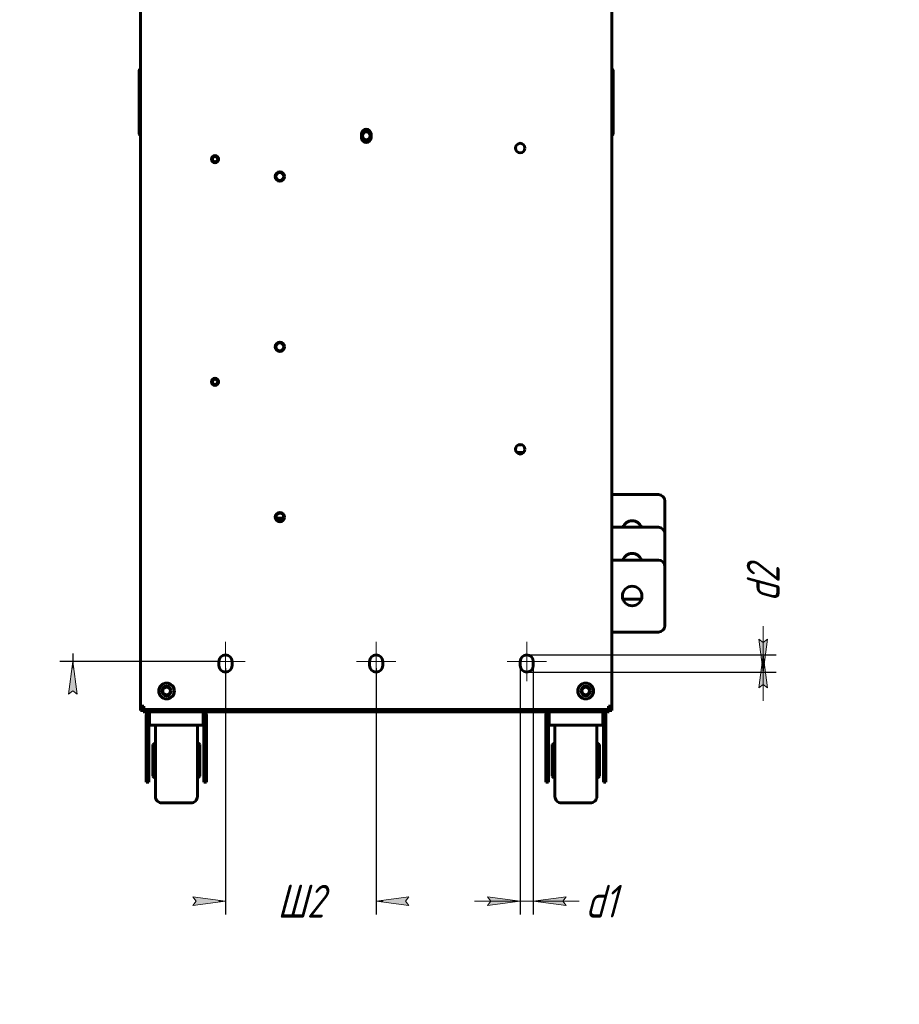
# Model space of a CAD drawing. Header units: millimetres. Extents: x 0 to 420, y 0 to 594.
# Tile 5 of 7: x 286 to 420, y 150 to 301. Entities that reach past the tile are written whole.
import ezdxf

# ---------------------------------------------------------------- set-up
doc = ezdxf.new("R2010")
doc.units = ezdxf.units.MM
for name, pattern in [('K5LT_AXLED', [12, 7.5, -1.5, 1.5, -1.5]), ('K5LT_BASIC', [0]), ('K5LT_THIN', [0])]:
    doc.linetypes.add(name, pattern=pattern)
doc.layers.add('Системный слой', color=7, linetype='Continuous')
doc.styles.add('KDIMTEXTSTYLE', font='GOST_AU.SHX', dxfattribs={"width": 0.96, "oblique": 15, "height": 5})
doc.dimstyles.new('KDIMSTYLE (0.20)', dxfattribs={"dimtxt": 5, "dimasz": 1, "dimexe": 2, "dimexo": 0, "dimgap": 1, "dimtad": 1, "dimlfac": 5, "dimtxsty": 'KDIMTEXTSTYLE', "dimsah": 1, "dimcen": 0, "dimdle": 1, "dimadec": 0, "dimazin": 0, "dimtfac": 0.667, "dimtmove": 0, "dimatfit": 3, "dimfxl": 1, "dimtvp": 1, "dimtolj": 1, "dimtzin": 0, "dimarcsym": 0})

# ---------------------------------------------------------------- blocks, each defined once
blk = doc.blocks.new('U3')
at = {"layer": 'Системный слой', "color": 30, "linetype": 'K5LT_AXLED', "lineweight": 18, "true_color": 0xff8000}
for q in [(317.1031426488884, 205.6701261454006), (314.1031426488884, 202.6701261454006), (317.1031426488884, 199.6701261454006), (320.1031426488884, 202.6701261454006)]:
    blk.add_line((317.1031426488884, 202.6701261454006), q, dxfattribs=at)
blk = doc.blocks.new('U4')
at = {"layer": 'Системный слой', "color": 30, "linetype": 'K5LT_AXLED', "lineweight": 18, "true_color": 0xff8000}
for q in [(340.1031426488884, 205.6701261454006), (337.1031426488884, 202.6701261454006), (340.1031426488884, 199.6701261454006), (343.1031426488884, 202.6701261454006)]:
    blk.add_line((340.1031426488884, 202.6701261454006), q, dxfattribs=at)
blk = doc.blocks.new('U5')
at = {"layer": 'Системный слой', "color": 30, "linetype": 'K5LT_AXLED', "lineweight": 18, "true_color": 0xff8000}
for q in [(363.1031426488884, 205.6701261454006), (360.1031426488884, 202.6701261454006), (363.1031426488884, 199.6701261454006), (366.1031426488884, 202.6701261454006)]:
    blk.add_line((363.1031426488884, 202.6701261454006), q, dxfattribs=at)
blk = doc.blocks.new('KDIMARROW_01')
at = {"layer": 'Системный слой'}
blk.add_hatch(color=0, dxfattribs=at).paths.add_polyline_path([(-5, -0.6582624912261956), (0, 0), (-5, 0.658262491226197), (-4.5, 5.51091059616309e-16)])
at = {"layer": 'Системный слой', "color": 0, "linetype": 'K5LT_THIN', "lineweight": 18}
for p, q in [((-4.5, 5.51091059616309e-16), (-5, 0.658262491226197)), ((-5, 0.658262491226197), (0, 0)), ((0, 0), (-5, -0.6582624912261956)), ((-5, -0.6582624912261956), (-4.5, 5.51091059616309e-16)), ((0, 0), (-1, 0))]:
    blk.add_line(p, q, dxfattribs=at)
blk = doc.blocks.new('KDIMARROW_02')
at = {"layer": 'Системный слой'}
blk.add_hatch(color=0, dxfattribs=at).paths.add_polyline_path([(4.5, -5.51091059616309e-16), (5, 0.6582624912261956), (0, 0), (5, -0.658262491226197)])
at = {"layer": 'Системный слой', "color": 0, "linetype": 'K5LT_THIN', "lineweight": 18}
for p, q in [((0, 0), (-1, 0)), ((5, 0.6582624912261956), (0, 0)), ((0, 0), (5, -0.658262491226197)), ((0, 0), (7, -8.572527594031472e-16)), ((4.5, -5.51091059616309e-16), (5, 0.6582624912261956)), ((5, -0.658262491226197), (4.5, -5.51091059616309e-16))]:
    blk.add_line(p, q, dxfattribs=at)

msp = doc.modelspace()

# ---------------------------------------------------------------- linework, layer by layer
at = {"layer": 'Системный слой', "color": 150, "linetype": 'K5LT_BASIC', "lineweight": 60, "true_color": 0x0080ff}
for p, q in [((304.1031426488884, 426.7701261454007), (304.1031426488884, 195.8701261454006)), ((376.1031426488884, 195.8701261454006), (376.1031426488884, 426.7701261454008)), ((303.9031426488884, 290.5701261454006), (303.9031426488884, 292.8701261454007)), ((376.3031426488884, 292.8701261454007), (376.3031426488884, 290.5701261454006)), ((303.9031426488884, 285.5701261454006), (303.9031426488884, 290.5701261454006)), ((303.9031426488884, 290.5701261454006), (304.1031426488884, 290.5701261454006)), ((376.1031426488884, 290.5701261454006), (376.3031426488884, 290.5701261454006)), ((376.3031426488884, 290.5701261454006), (376.3031426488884, 285.5701261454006)), ((303.9031426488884, 285.6501261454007), (304.1031426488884, 285.6501261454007)), ((304.1031426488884, 285.5701261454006), (303.9031426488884, 285.5701261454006)), ((303.9031426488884, 283.2701261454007), (303.9031426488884, 285.5701261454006)), ((376.1031426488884, 285.5701261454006), (376.3031426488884, 285.5701261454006)), ((376.3031426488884, 285.5701261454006), (376.3031426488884, 283.2701261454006)), ((337.8831426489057, 283.2241261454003), (337.8831426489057, 282.6241261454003)), ((339.3231426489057, 282.6241261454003), (339.3231426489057, 283.2241261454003)), ((361.5850692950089, 234.5701261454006), (362.6212160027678, 234.5701261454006)), ((362.271665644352, 235.7701261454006), (361.9346196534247, 235.7701261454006)), ((383.2031426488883, 228.1701261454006), (376.1031426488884, 228.1701261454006)), ((384.2031426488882, 222.1701261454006), (384.2031426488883, 227.1701261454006)), ((324.8232426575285, 224.5701261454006), (325.9830426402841, 224.5701261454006)), ((383.2031426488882, 223.1701261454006), (376.1031426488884, 223.1701261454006)), ((384.2031426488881, 217.1701261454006), (384.2031426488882, 222.1701261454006)), ((383.2031426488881, 218.1701261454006), (376.1031426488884, 218.1701261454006)), ((384.2031426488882, 208.1701261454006), (384.2031426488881, 217.1701261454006)), ((377.7889290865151, 212.1701261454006), (380.6173562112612, 212.1701261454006)), ((376.1031426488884, 207.1701261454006), (383.2031426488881, 207.1701261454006)), ((316.1031426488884, 202.6701261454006), (316.1031426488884, 202.0701261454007)), ((318.1031426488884, 202.0701261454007), (318.1031426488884, 202.6701261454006)), ((339.1031426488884, 202.6701261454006), (339.1031426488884, 202.0701261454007)), ((341.1031426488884, 202.0701261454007), (341.1031426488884, 202.6701261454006)), ((362.1031426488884, 202.6701261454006), (362.1031426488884, 202.0701261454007)), ((364.1031426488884, 202.0701261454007), (364.1031426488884, 202.6701261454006)), ((304.1031426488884, 195.8701261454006), (304.1031426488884, 195.3701261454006)), ((304.1031426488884, 195.8701261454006), (304.6031426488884, 195.8701261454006)), ((304.5031426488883, 195.3701261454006), (304.5031426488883, 195.8701261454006)), ((304.6031426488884, 195.3701261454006), (304.6031426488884, 195.8701261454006)), ((375.6031426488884, 195.8701261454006), (375.6031426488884, 195.3701261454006)), ((375.6031426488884, 195.8701261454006), (376.1031426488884, 195.8701261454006)), ((375.7031426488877, 195.5701261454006), (375.6031426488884, 195.5701261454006)), ((375.7031426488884, 195.8701261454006), (375.7031426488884, 195.3701261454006)), ((376.1031426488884, 195.3701261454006), (376.1031426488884, 195.8701261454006)), ((304.1031426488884, 195.1701261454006), (304.1031426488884, 195.3701261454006)), ((304.1031426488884, 195.3701261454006), (304.5031426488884, 195.3701261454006)), ((304.5031426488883, 195.3701261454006), (304.1031426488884, 195.3701261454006)), ((304.4031426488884, 195.1701261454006), (304.1031426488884, 195.1701261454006)), ((304.4031426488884, 195.3701261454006), (304.4031426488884, 195.1701261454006)), ((304.4031426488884, 195.1701261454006), (304.5031426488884, 195.1701261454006)), ((304.5031426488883, 195.3701261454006), (305.1031426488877, 195.3701261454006)), ((304.5031426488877, 194.9701261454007), (304.5031426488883, 195.3701261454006)), ((305.1031426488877, 194.9701261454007), (304.5031426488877, 194.9701261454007)), ((305.0031426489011, 194.4701261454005), (305.0031426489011, 192.9701261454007)), ((305.4031426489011, 194.4701261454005), (305.0031426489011, 194.4701261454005)), ((375.1031426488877, 195.3701261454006), (305.1031426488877, 195.3701261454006)), ((375.1031426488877, 194.9701261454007), (305.1031426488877, 194.9701261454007)), ((305.4031426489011, 194.4701261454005), (305.4031426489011, 192.9701261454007)), ((305.5031426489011, 194.4701261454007), (305.5031426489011, 194.9701261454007)), ((305.5031426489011, 194.4701261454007), (305.5031426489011, 192.9701261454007)), ((313.7031426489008, 194.9701261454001), (313.7031426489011, 194.4701261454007)), ((313.7031426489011, 192.9701261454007), (313.7031426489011, 194.4701261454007)), ((313.8031426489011, 194.4701261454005), (314.2031426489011, 194.4701261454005)), ((313.8031426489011, 192.9701261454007), (313.8031426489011, 194.4701261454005)), ((314.2031426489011, 192.9701261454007), (314.2031426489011, 194.4701261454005)), ((366.0031426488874, 194.4701261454), (366.0031426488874, 192.9701261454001)), ((366.4031426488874, 194.4701261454), (366.0031426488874, 194.4701261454)), ((366.0031426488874, 194.4701261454), (366.0031426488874, 192.9701261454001)), ((366.4031426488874, 194.4701261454), (366.4031426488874, 192.9701261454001)), ((366.4031426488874, 194.4701261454), (366.4031426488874, 192.9701261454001)), ((366.5031426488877, 194.4701261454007), (366.5031426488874, 194.9701261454)), ((366.5031426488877, 194.4701261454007), (366.5031426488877, 192.9701261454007)), ((374.7031426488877, 194.9701261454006), (374.7031426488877, 194.4701261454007)), ((374.7031426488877, 192.9701261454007), (374.7031426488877, 194.4701261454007)), ((374.8031426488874, 192.9701261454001), (374.8031426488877, 194.4701261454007)), ((374.8031426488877, 194.4701261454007), (375.2031426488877, 194.4701261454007)), ((375.1031426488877, 195.3701261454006), (375.7031426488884, 195.3701261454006)), ((375.7031426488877, 194.9701261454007), (375.1031426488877, 194.9701261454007)), ((375.2031426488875, 192.9701261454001), (375.2031426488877, 194.4701261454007)), ((375.7031426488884, 195.3701261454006), (375.7031426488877, 194.9701261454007)), ((375.7031426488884, 195.3701261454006), (376.1031426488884, 195.3701261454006)), ((375.8031426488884, 195.1701261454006), (375.8031426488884, 195.3701261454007)), ((376.1031426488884, 195.1701261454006), (375.8031426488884, 195.1701261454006)), ((376.1031426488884, 195.3701261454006), (376.1031426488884, 195.1701261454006)), ((305.0031426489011, 192.9701261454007), (305.4031426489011, 192.9701261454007)), ((305.0031426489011, 185.3057126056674), (305.0031426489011, 192.9701261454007)), ((305.4031426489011, 185.3057126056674), (305.4031426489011, 192.9701261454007)), ((305.5031426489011, 192.9701261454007), (313.7031426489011, 192.9701261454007)), ((306.403142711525, 192.9625129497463), (306.403142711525, 192.9701261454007)), ((306.403142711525, 192.9701261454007), (306.403142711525, 192.9625129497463)), ((306.4031427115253, 182.0701261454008), (306.403142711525, 192.9701261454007)), ((306.4031427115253, 190.2201261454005), (306.403142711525, 192.9701261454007)), ((306.403142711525, 192.9701261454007), (306.4031427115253, 187.5701261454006)), ((306.403142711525, 192.9701261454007), (306.4031427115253, 190.2201261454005)), ((312.8031427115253, 187.6061052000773), (312.803142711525, 192.9701261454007)), ((312.803142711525, 192.9701261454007), (312.8031427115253, 190.2201261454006)), ((312.803142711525, 192.9701261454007), (312.8031427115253, 190.2201261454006)), ((312.8031427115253, 187.6061052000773), (312.803142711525, 192.9701261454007)), ((313.8031426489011, 185.3057126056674), (313.8031426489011, 192.9701261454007)), ((314.2031426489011, 192.9701261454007), (313.8031426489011, 192.9701261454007)), ((314.2031426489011, 185.3057126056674), (314.2031426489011, 192.9701261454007)), ((366.0031426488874, 192.9701261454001), (366.4031426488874, 192.9701261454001)), ((366.0031426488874, 185.3057126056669), (366.0031426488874, 192.9701261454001)), ((366.4031426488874, 185.3057126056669), (366.4031426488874, 192.9701261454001)), ((366.5031426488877, 192.9701261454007), (374.7031426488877, 192.9701261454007)), ((367.4031427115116, 192.9701261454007), (367.4031427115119, 192.9551398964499)), ((367.4031427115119, 182.0701261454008), (367.4031427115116, 192.9701261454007)), ((367.4031427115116, 192.9701261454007), (367.4031427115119, 190.2201261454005)), ((367.4031427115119, 190.2201261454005), (367.4031427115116, 192.9701261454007)), ((367.4031427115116, 192.9701261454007), (367.4031427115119, 187.5701261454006)), ((373.8031427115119, 187.5701261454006), (373.8031427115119, 193.0654515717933)), ((373.8031427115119, 187.6061052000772), (373.8031427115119, 192.9701261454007)), ((375.2031426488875, 192.9701261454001), (374.8031426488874, 192.9701261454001)), ((374.8031426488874, 185.3057126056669), (374.8031426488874, 192.9701261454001)), ((375.2031426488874, 185.3057126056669), (375.2031426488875, 192.9701261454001)), ((306.003142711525, 189.980125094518), (306.2431438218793, 190.2201261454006)), ((306.003142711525, 189.980125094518), (306.0031427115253, 189.2701261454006)), ((306.4031427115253, 190.2201261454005), (306.2431438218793, 190.2201261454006)), ((306.2431438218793, 190.2201261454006), (306.2431438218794, 187.5701261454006)), ((312.9631415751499, 190.2201261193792), (312.8031427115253, 190.2201261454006)), ((312.9631415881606, 187.5701261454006), (312.9631415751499, 190.2201261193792)), ((313.2031427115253, 189.9801250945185), (312.9631415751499, 190.2201261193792)), ((313.203142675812, 187.5701261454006), (313.2031427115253, 189.9801250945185)), ((367.003142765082, 189.9801250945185), (367.2431438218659, 190.2201261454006)), ((367.003142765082, 189.9801250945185), (367.0031427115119, 189.2701261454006)), ((367.003142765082, 189.9801250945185), (367.0031427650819, 187.5701261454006)), ((367.2431438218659, 190.2201261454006), (367.2431438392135, 187.5701261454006)), ((367.4031427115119, 190.2201261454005), (367.2431438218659, 190.2201261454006)), ((373.9631416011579, 190.2201261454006), (373.8031427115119, 190.2201261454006)), ((374.2031427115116, 189.980125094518), (373.9631416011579, 190.2201261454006)), ((373.9631416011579, 187.5701261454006), (373.9631416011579, 190.2201261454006)), ((374.2031427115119, 189.2701261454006), (374.2031427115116, 189.980125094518)), ((374.2031427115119, 185.1601271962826), (374.2031427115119, 189.9801250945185)), ((306.0031427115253, 189.2701261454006), (306.0031427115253, 187.5701261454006)), ((306.2431438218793, 189.2701261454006), (306.0031427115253, 189.2701261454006)), ((367.0031427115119, 189.2701261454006), (367.0031427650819, 187.5701261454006)), ((374.2031427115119, 189.2701261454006), (373.9631416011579, 189.2701261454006)), ((306.0031427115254, 187.5701261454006), (306.0031427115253, 185.8701261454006)), ((306.2431438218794, 187.5701261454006), (306.2431438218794, 184.9201261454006)), ((306.4031427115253, 182.0707753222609), (306.4031427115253, 187.5701261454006)), ((312.8031427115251, 182.0701262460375), (312.8031427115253, 187.6061052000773)), ((312.9631415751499, 184.920126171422), (312.9631415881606, 187.5701261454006)), ((313.2031427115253, 185.1601271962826), (313.203142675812, 187.5701261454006)), ((367.0031427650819, 187.5701261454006), (367.0031427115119, 185.8701261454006)), ((367.0031427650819, 187.5701261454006), (367.003142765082, 185.1601271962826)), ((367.2431438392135, 187.5701261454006), (367.2431438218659, 184.9201261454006)), ((367.4031427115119, 182.0707753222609), (367.4031427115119, 187.5701261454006)), ((373.8031427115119, 187.5701261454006), (373.8031427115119, 187.6061052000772)), ((373.8031427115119, 182.0701262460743), (373.8031427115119, 187.5701261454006)), ((373.8031427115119, 182.0701262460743), (373.8031427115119, 187.5701261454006)), ((373.9631416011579, 184.9201261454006), (373.9631416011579, 187.5701261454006)), ((305.0031426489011, 184.3301261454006), (305.0031426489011, 185.3057126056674)), ((305.4031426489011, 184.3301261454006), (305.4031426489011, 185.3057126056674)), ((306.0031427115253, 185.8701261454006), (306.003142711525, 185.1601271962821)), ((306.2431438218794, 185.8701261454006), (306.0031427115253, 185.8701261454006)), ((306.003142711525, 185.1601271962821), (306.2431438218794, 184.9201261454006)), ((306.4031427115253, 184.9201261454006), (306.2431438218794, 184.9201261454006)), ((306.4031427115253, 182.0701261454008), (306.4031427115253, 184.9201261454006)), ((306.4031427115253, 182.1090320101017), (306.4031427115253, 184.9201261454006)), ((306.4031427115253, 184.9201261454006), (306.4031427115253, 182.0701261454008)), ((312.9631415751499, 184.920126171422), (312.8031427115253, 184.9201261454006)), ((313.2031427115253, 185.1601271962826), (312.9631415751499, 184.920126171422)), ((313.8031426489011, 185.3057126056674), (313.8031426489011, 184.3301261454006)), ((314.2031426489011, 185.3057126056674), (314.2031426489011, 184.3301261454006)), ((366.0031426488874, 184.3301261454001), (366.0031426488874, 185.3057126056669)), ((366.4031426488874, 184.3301261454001), (366.4031426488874, 185.3057126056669)), ((367.0031427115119, 185.8701261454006), (367.003142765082, 185.1601271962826)), ((367.003142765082, 185.1601271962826), (367.2431438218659, 184.9201261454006)), ((367.003142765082, 185.1601271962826), (367.2431438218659, 184.9201261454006)), ((367.4031427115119, 184.9201261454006), (367.2431438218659, 184.9201261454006)), ((367.4031427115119, 182.0701261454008), (367.4031427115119, 184.9201261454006)), ((367.4031427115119, 184.9201261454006), (367.4031427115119, 182.0701261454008)), ((373.9631416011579, 184.9201261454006), (373.8031427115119, 184.9201261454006)), ((374.2031427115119, 185.8701261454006), (373.9631416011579, 185.8701261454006)), ((374.2031427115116, 185.1601271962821), (373.9631416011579, 184.9201261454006)), ((374.2031427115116, 185.1601271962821), (374.2031427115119, 185.8701261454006)), ((374.8031426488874, 185.3057126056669), (374.8031426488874, 184.3301261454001)), ((375.2031426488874, 185.3057126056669), (375.2031426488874, 184.3301261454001)), ((305.0031426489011, 184.3301261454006), (305.0031426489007, 184.2701261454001)), ((305.0031426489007, 184.2701261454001), (305.0031426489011, 184.3301261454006)), ((305.0031426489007, 184.2701261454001), (305.0031426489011, 184.3301261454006)), ((305.0031426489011, 184.3301261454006), (305.4031426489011, 184.3301261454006)), ((305.0031426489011, 184.3301261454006), (305.0031426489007, 184.2701261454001)), ((305.4031426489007, 184.2701261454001), (305.0031426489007, 184.2701261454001)), ((305.4031426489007, 184.2701261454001), (305.0031426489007, 184.2701261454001)), ((305.4031426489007, 184.2701261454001), (305.4031426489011, 184.3301261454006)), ((305.4031426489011, 184.3301261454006), (305.4031426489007, 184.2701261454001)), ((305.4031426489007, 184.2701261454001), (305.4031426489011, 184.3301261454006)), ((305.4031426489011, 184.3301261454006), (305.4031426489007, 184.2701261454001)), ((313.8031426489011, 184.2701261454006), (313.8031426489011, 184.3301261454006)), ((314.2031426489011, 184.2701261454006), (313.8031426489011, 184.2701261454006)), ((314.2031426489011, 184.3301261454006), (314.2031426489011, 184.2701261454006)), ((366.0031426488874, 184.3301261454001), (366.0031426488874, 184.2701261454)), ((366.0031426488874, 184.2701261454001), (366.0031426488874, 184.3301261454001)), ((366.0031426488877, 184.2701261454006), (366.0031426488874, 184.3301261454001)), ((366.0031426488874, 184.3301261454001), (366.0031426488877, 184.2701261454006)), ((366.0031426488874, 184.3301261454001), (366.4031426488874, 184.3301261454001)), ((366.4031426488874, 184.2701261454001), (366.0031426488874, 184.2701261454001)), ((366.4031426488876, 184.2701261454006), (366.0031426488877, 184.2701261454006)), ((366.4031426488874, 184.2701261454), (366.4031426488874, 184.3301261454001)), ((366.4031426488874, 184.3301261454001), (366.4031426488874, 184.2701261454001)), ((366.4031426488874, 184.3301261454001), (366.4031426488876, 184.2701261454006)), ((366.4031426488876, 184.2701261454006), (366.4031426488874, 184.3301261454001)), ((374.8031426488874, 184.2701261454), (374.8031426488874, 184.3301261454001)), ((374.8031426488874, 184.2701261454), (374.8031426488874, 184.3301261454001)), ((374.8031426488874, 184.3301261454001), (374.8031426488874, 184.2701261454)), ((374.8031426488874, 184.3301261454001), (375.2031426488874, 184.3301261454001)), ((375.2031426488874, 184.2701261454), (374.8031426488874, 184.2701261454)), ((375.2031426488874, 184.2701261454), (374.8031426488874, 184.2701261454)), ((375.2031426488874, 184.3301261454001), (375.2031426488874, 184.2701261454)), ((375.2031426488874, 184.3301261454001), (375.2031426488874, 184.2701261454)), ((375.2031426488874, 184.2701261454), (375.2031426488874, 184.3301261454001)), ((306.4031427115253, 182.1090320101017), (306.4031427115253, 182.0701261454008)), ((312.8031427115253, 182.0701262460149), (312.8031427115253, 182.0702446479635)), ((367.4031427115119, 182.1090320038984), (367.4031427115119, 182.0701261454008)), ((373.8031427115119, 182.0701262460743), (373.8031427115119, 182.0702439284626)), ((373.8031427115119, 182.0701262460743), (373.8031427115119, 182.0702438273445)), ((311.8031427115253, 181.0701261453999), (307.4031427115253, 181.0701261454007)), ((311.8031427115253, 181.0701261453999), (307.4031427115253, 181.0701261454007)), ((372.8031427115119, 181.0701261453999), (368.4031427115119, 181.0701261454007))]:
    msp.add_line(p, q, dxfattribs=at)
for centre, radius in [((338.6031426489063, 282.9241261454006), 0.6000000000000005), ((362.1031426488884, 281.0701261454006), 0.7199999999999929), ((315.5031426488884, 279.3701261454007), 0.5500000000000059), ((315.5031426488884, 279.3701261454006), 0.4000000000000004), ((325.4031426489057, 276.7241261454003), 0.7199999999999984), ((325.4031426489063, 276.7241261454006), 0.6000000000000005), ((325.4031426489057, 250.7241261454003), 0.7199999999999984), ((325.4031426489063, 250.7241261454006), 0.6000000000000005), ((315.5031426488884, 245.3701261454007), 0.5500000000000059), ((315.5031426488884, 245.3701261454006), 0.4000000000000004), ((362.1031426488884, 235.0701261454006), 0.7199999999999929), ((325.4031426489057, 224.7241261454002), 0.7199999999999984), ((325.4031426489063, 224.7241261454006), 0.6000000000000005), ((379.2031426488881, 212.6701261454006), 1.500000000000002), ((308.1031426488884, 198.1701261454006), 1.200000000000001), ((308.1031426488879, 198.1701261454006), 0.7199999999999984), ((372.1031426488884, 198.1701261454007), 1.200000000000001), ((372.1031426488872, 198.1701261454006), 0.6000000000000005)]:
    msp.add_circle(centre, radius, dxfattribs=at)
for centre, radius, start, end in [((304.1031426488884, 292.8701261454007), 0.200000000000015, 90, 180), ((376.1031426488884, 292.8701261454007), 0.1999999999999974, 359.9999999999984, 90), ((304.1031426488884, 283.2701261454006), 0.199999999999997, 179.9999999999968, 270), ((338.6031426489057, 283.2241261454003), 0.7199999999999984, 0, 180), ((338.6031426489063, 282.9241261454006), 0.6000000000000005, 0, 180), ((338.6031426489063, 282.9241261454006), 0.6000000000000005, 180, 0), ((376.1031426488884, 283.2701261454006), 0.1999999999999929, 270, 3.242854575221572e-12), ((338.6031426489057, 282.6241261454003), 0.7199999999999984, 180, 0), ((383.2031426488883, 227.1701261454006), 1.000000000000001, 0, 90), ((379.2031426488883, 222.6701261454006), 1.499999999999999, 19.47122063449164, 160.5287793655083), ((383.2031426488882, 222.1701261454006), 1.000000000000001, 0, 90), ((379.2031426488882, 217.6701261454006), 1.499999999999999, 19.47122063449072, 160.5287793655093), ((383.2031426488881, 217.1701261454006), 1.000000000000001, 0, 90), ((383.2031426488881, 208.1701261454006), 1.000000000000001, 270, 0), ((317.1031426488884, 202.6701261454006), 1.000000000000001, 0, 180), ((340.1031426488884, 202.6701261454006), 1.000000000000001, 0, 180), ((363.1031426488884, 202.6701261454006), 1.000000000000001, 0, 180), ((317.1031426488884, 202.0701261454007), 1.000000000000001, 180, 0), ((340.1031426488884, 202.0701261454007), 1.000000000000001, 180, 0), ((363.1031426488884, 202.0701261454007), 1.000000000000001, 180, 0), ((308.1031426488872, 198.1701261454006), 0.6000000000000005, 0, 180), ((372.1031426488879, 198.1701261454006), 0.7200000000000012, 0, 180), ((308.1031426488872, 198.1701261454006), 0.6000000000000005, 180, 0), ((372.1031426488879, 198.1701261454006), 0.7200000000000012, 180, 0), ((375.2031426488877, 195.4701261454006), 0.4999999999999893, 348.4630409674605, 0), ((305.5031426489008, 194.4701261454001), 0.4999999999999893, 90, 180), ((305.5031426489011, 194.4701261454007), 0.4999999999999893, 90, 180), ((305.5031426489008, 194.4701261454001), 0.09999999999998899, 90, 180), ((305.5031426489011, 194.4701261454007), 0.09999999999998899, 90, 180), ((313.7031426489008, 194.4701261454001), 0.4999999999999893, 0, 90), ((313.7031426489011, 194.4701261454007), 0.4999999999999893, 0, 90), ((313.7031426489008, 194.4701261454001), 0.09999999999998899, 0, 90), ((313.7031426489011, 194.4701261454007), 0.09999999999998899, 0, 90), ((366.5031426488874, 194.4701261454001), 0.4999999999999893, 90, 180), ((366.5031426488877, 194.4701261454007), 0.4999999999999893, 90, 180), ((366.5031426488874, 194.4701261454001), 0.09999999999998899, 90, 180), ((366.5031426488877, 194.4701261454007), 0.09999999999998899, 90, 180), ((374.7031426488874, 194.4701261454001), 0.4999999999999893, 0, 90), ((374.7031426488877, 194.4701261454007), 0.4999999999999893, 0, 90), ((374.7031426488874, 194.4701261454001), 0.09999999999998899, 0, 90), ((374.7031426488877, 194.4701261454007), 0.09999999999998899, 0, 90), ((307.403142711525, 182.0701261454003), 0.9999999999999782, 179.9999702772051, 270.0000000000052), ((307.4031427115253, 182.0701261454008), 0.9999999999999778, 179.9999660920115, 270.0000000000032), ((311.803142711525, 182.0701261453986), 0.9999999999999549, 270, 1.149891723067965e-05), ((311.8031427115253, 182.0701261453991), 0.9999999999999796, 270, 1.149891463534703e-05), ((368.4031427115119, 182.0701261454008), 0.9999999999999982, 179.9999660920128, 270.0000000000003), ((372.8031427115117, 182.0701261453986), 0.9999999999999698, 270, 1.149891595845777e-05), ((372.8031427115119, 182.0701261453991), 0.9999999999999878, 270, 1.149891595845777e-05)]:
    msp.add_arc(centre, radius, start, end, dxfattribs=at)

# ---------------------------------------------------------------- block references
at = {"layer": 'Системный слой'}
for name in ['U3', 'U4', 'U5']:
    msp.add_blockref(name, (0, 0), dxfattribs=at)

# ---------------------------------------------------------------- dimensions: what is measured, and where the dimension line sits
at = {"layer": 'Системный слой', "color": 7}
for base, p1, p2, location, text, override in [((293.80314264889, 202.6701261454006), (310.1031426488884, 421.0701261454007), (316.1031426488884, 202.6701261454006), (293.80314264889, 311.8701261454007), '\\H5.0;\\W0.965;\\Q15;\\H5.0;\\W0.965;\\Q15;\\Q15;В1', {"dimexo": 0, "dimblk1": 'KDIMARROW_01', "dimblk2": 'KDIMARROW_01', "dimse1": 0, "dimse2": 0, "dimclrt": 7, "dimtolj": 1}), ((399.2031426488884, 203.6701261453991), (363.1031426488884, 201.0701261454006), (363.1031426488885, 203.6701261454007), (399.2031426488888, 214.5486884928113), '\\H5.0;\\W0.965;\\Q15;\\H5.0;\\W0.965;\\Q15;\\Q15;d2', {"dimexo": 0, "dimblk1": 'KDIMARROW_02', "dimblk2": 'KDIMARROW_02', "dimse1": 0, "dimse2": 0, "dimclrt": 7, "dimtolj": 1})]:
    msp.add_linear_dim(base=base, p1=p1, p2=p2, angle=90, location=location, text=text, dimstyle='KDIMSTYLE (0.20)', override=override, dxfattribs=at).render()
for base, p1, p2, location, text, override in [((317.1031426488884, 166.0701261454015), (340.1031426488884, 201.6701261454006), (317.1031426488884, 201.6701261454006), (328.6031426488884, 166.0701261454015), '\\H5.0;\\W0.965;\\Q15;\\H5.0;\\W0.965;\\Q15;\\Q15;Ш2', {"dimexo": 0, "dimblk1": 'KDIMARROW_01', "dimblk2": 'KDIMARROW_01', "dimse1": 0, "dimse2": 0, "dimclrt": 7, "dimtolj": 1}), ((362.1031426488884, 166.0701261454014), (364.1031426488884, 202.6701261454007), (362.1031426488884, 202.6701261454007), (374.4605382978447, 166.0701261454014), '\\H5.0;\\W0.965;\\Q15;\\H5.0;\\W0.965;\\Q15;\\Q15;d1', {"dimexo": 0, "dimblk1": 'KDIMARROW_02', "dimblk2": 'KDIMARROW_02', "dimse1": 0, "dimse2": 0, "dimclrt": 7, "dimtolj": 1})]:
    msp.add_linear_dim(base=base, p1=p1, p2=p2, location=location, text=text, dimstyle='KDIMSTYLE (0.20)', override=override, dxfattribs=at).render()

doc.saveas('drawing.dxf')
